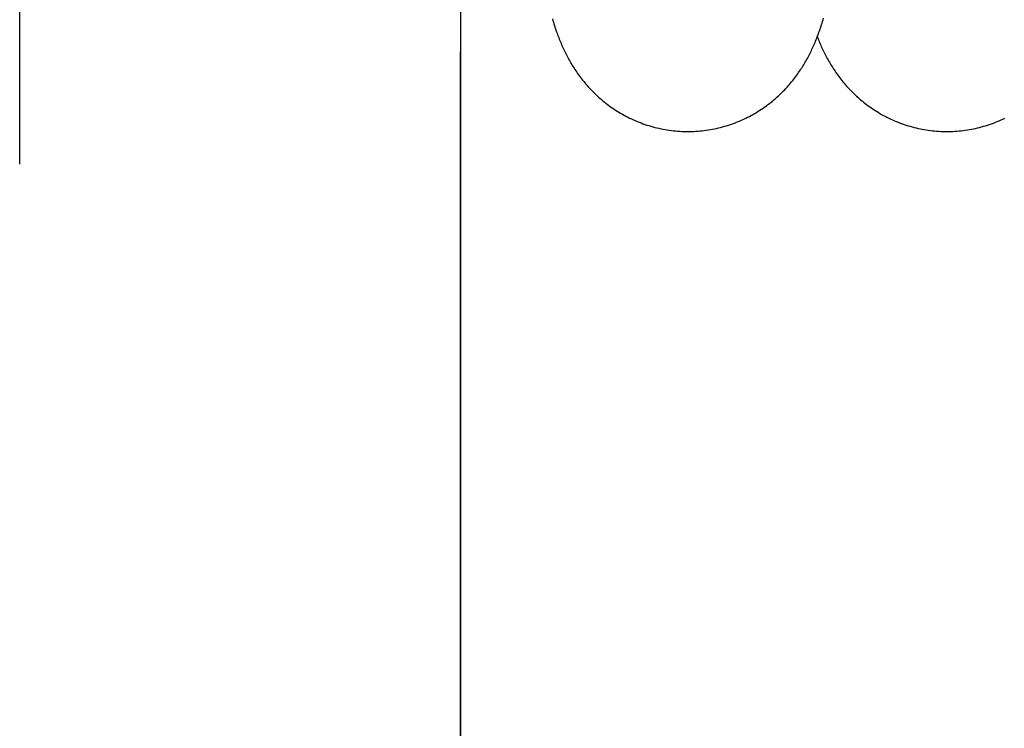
# Model space of a CAD drawing. Extents: x 0 to 594, y 0 to 420.
# Tile 12 of 19: x 242 to 305, y 210 to 255. Entities that reach past the tile are written whole.
import ezdxf

# ---------------------------------------------------------------- set-up
doc = ezdxf.new("R2010")
doc.units = 0
doc.header["$LTSCALE"] = 32.67
doc.layers.add('110528_DXF_DIMENSION', color=7, linetype='CONTINUOUS')
doc.layers.add('HOSE_125_150DXF_CONTINUOUS', color=7, linetype='CONTINUOUS')

msp = doc.modelspace()

# ---------------------------------------------------------------- linework, layer by layer
at = {"layer": '110528_DXF_DIMENSION', "color": 2, "linetype": 'CONTINUOUS'}
msp.add_line((242.02829, 246.11168), (242.02829, 328.61053), dxfattribs=at)
at = {"layer": 'HOSE_125_150DXF_CONTINUOUS', "color": 4, "linetype": 'CONTINUOUS'}
for p, q in [((270.27604, 260.16043), (270.27604, 86.08794)), ((270.27604, 124.19544), (270.27604, 253.30295))]:
    msp.add_line(p, q, dxfattribs=at)
at = {"layer": 'HOSE_125_150DXF_CONTINUOUS', "color": 7, "linetype": 'CONTINUOUS'}
for points in [[(284.82901, 248.21118), (284.94752, 248.21201), (285.08113, 248.21494), (285.21466, 248.21997), (285.34809, 248.2271), (285.48139, 248.23634), (285.61449, 248.24767), (285.74739, 248.26109), (285.88003, 248.27661), (286.01238, 248.29421), (286.1444, 248.31388), (286.27606, 248.33562), (286.40731, 248.35942), (286.53813, 248.38527), (286.66848, 248.41316), (286.79831, 248.44308), (286.92758, 248.47501), (287.05627, 248.50894), (287.18431, 248.54486), (287.31169, 248.58275), (287.43836, 248.62259), (287.56428, 248.66436), (287.68941, 248.70804), (287.81372, 248.75362), (287.93713, 248.80105), (288.05963, 248.85033), (288.18119, 248.90142), (288.30173, 248.95429), (288.42123, 249.00891), (288.53966, 249.06525), (288.65695, 249.12327), (288.77307, 249.18293), (288.888, 249.2442), (289.00165, 249.30702), (289.114, 249.37136), (289.22503, 249.43718), (289.33466, 249.5044), (289.44286, 249.57298), (289.54964, 249.6429), (289.65488, 249.71406), (289.7586, 249.78641), (289.86078, 249.85993), (289.96132, 249.9345), (290.06024, 250.01009), (290.15752, 250.08666), (290.25308, 250.16407), (290.34691, 250.24229), (290.43902, 250.32129), (290.52934, 250.40092), (290.61785, 250.48113), (290.7046, 250.56189), (290.78958, 250.64316), (290.87278, 250.72487), (290.95426, 250.80699), (291.0341, 250.88958), (291.11232, 250.97259), (291.18893, 251.05599), (291.26403, 251.13982), (291.33767, 251.22411), (291.40983, 251.30879), (291.48043, 251.39371), (291.54956, 251.47893), (291.61718, 251.56434), (291.68305, 251.64959), (291.74716, 251.73458), (291.80961, 251.81934), (291.87029, 251.90366), (291.92917, 251.9874), (291.98636, 252.07063), (292.04202, 252.15347), (292.09615, 252.23587), (292.14881, 252.31783), (292.20017, 252.39956), (292.25025, 252.48099), (292.29909, 252.56215), (292.34694, 252.64342), (292.39384, 252.7248), (292.4398, 252.80628), (292.48501, 252.88819), (292.52955, 252.97062), (292.57337, 253.05351), (292.61652, 253.13692), (292.65905, 253.22093), (292.70094, 253.3055), (292.74221, 253.39064), (292.78285, 253.47635), (292.82288, 253.56267), (292.86235, 253.64966), (292.90127, 253.73736), (292.93965, 253.82579), (292.9775, 253.91495), (293.01483, 254.00487), (293.05166, 254.09559), (293.08803, 254.1872), (293.12397, 254.27978), (293.15949, 254.37335), (293.19459, 254.46792), (293.22931, 254.56361), (293.26366, 254.66041), (293.29756, 254.75813), (293.33103, 254.85681), (293.3641, 254.95651), (293.39673, 255.05712), (293.42894, 255.15864), (293.46076, 255.26116), (293.49219, 255.36467), (293.52326, 255.46923)], [(276.15082, 255.41661), (276.18286, 255.30996), (276.21528, 255.20442), (276.24803, 255.10021), (276.28113, 254.99722), (276.31459, 254.89542), (276.34832, 254.79512), (276.38229, 254.69639), (276.41656, 254.59901), (276.45116, 254.50286), (276.48612, 254.40791), (276.52144, 254.31408), (276.55723, 254.22114), (276.59348, 254.12906), (276.63023, 254.03779), (276.66756, 253.94716), (276.70552, 253.85701), (276.7441, 253.76743), (276.78324, 253.67857), (276.82298, 253.59033), (276.86331, 253.50275), (276.90411, 253.41612), (276.9453, 253.33055), (276.98698, 253.24586), (277.0292, 253.1619), (277.07194, 253.07873), (277.11525, 252.99625), (277.15935, 252.91406), (277.20426, 252.83213), (277.24999, 252.75048), (277.29671, 252.66884), (277.34447, 252.58718), (277.39326, 252.50553), (277.44324, 252.4237), (277.49442, 252.34173), (277.54684, 252.2596), (277.60066, 252.17712), (277.65593, 252.09432), (277.71266, 252.0112), (277.77106, 251.92759), (277.83124, 251.8434), (277.89315, 251.75877), (277.95678, 251.67385), (278.0222, 251.58858), (278.0894, 251.50309), (278.15815, 251.41773), (278.22842, 251.33261), (278.30029, 251.24767), (278.37367, 251.16308), (278.44852, 251.07893), (278.52492, 250.99518), (278.60298, 250.91176), (278.68274, 250.82868), (278.76419, 250.74601), (278.84741, 250.66373), (278.93243, 250.58187), (279.01925, 250.5005), (279.10782, 250.41971), (279.19816, 250.33953), (279.29029, 250.26002), (279.38414, 250.18128), (279.47972, 250.10335), (279.57703, 250.02627), (279.67601, 249.95015), (279.77667, 249.87503), (279.87899, 249.80095), (279.9829, 249.72801), (280.0884, 249.65624), (280.19547, 249.5857), (280.30401, 249.51649), (280.41401, 249.44864), (280.52547, 249.38218), (280.63826, 249.31722), (280.75236, 249.25379), (280.86777, 249.19192), (280.98436, 249.13168), (281.1021, 249.07313), (281.22099, 249.01626), (281.34095, 248.96114), (281.46195, 248.90779), (281.58398, 248.85623), (281.70695, 248.80651), (281.83086, 248.75864), (281.95568, 248.71264), (282.08133, 248.66855), (282.20778, 248.62639), (282.33502, 248.58618), (282.46297, 248.54793), (282.59161, 248.51167), (282.7209, 248.47741), (282.85079, 248.44517), (282.98126, 248.41497), (283.11226, 248.38681), (283.24374, 248.36071), (283.37568, 248.33668), (283.50803, 248.31473), (283.64075, 248.29487), (283.7738, 248.27711), (283.90715, 248.26145), (284.04075, 248.24791), (284.17457, 248.23648), (284.30857, 248.22717), (284.4427, 248.21999), (284.57691, 248.21493), (284.7112, 248.212), (284.82901, 248.21118)], [(293.12403, 254.27993), (293.12649, 254.27346), (293.16081, 254.18512), (293.19572, 254.09719), (293.23121, 254.00967), (293.26743, 253.92228), (293.30445, 253.83486), (293.34225, 253.74754), (293.38078, 253.66047), (293.42007, 253.57362), (293.46013, 253.48698), (293.50089, 253.40077), (293.54237, 253.31494), (293.58459, 253.22949), (293.62744, 253.14464), (293.67093, 253.06041), (293.71508, 252.97675), (293.75989, 252.89366), (293.8053, 252.81126), (293.8514, 252.7294), (293.89838, 252.64778), (293.94622, 252.56642), (293.99498, 252.48528), (294.04491, 252.40397), (294.09604, 252.32251), (294.1484, 252.2409), (294.20232, 252.15869), (294.25791, 252.07581), (294.31515, 251.99239), (294.37417, 251.90834), (294.43514, 251.8235), (294.49797, 251.73811), (294.56242, 251.65259), (294.62852, 251.56697), (294.6963, 251.48127), (294.76548, 251.39592), (294.83597, 251.31107), (294.90788, 251.22661), (294.98126, 251.14254), (295.05608, 251.05894), (295.13239, 250.97578), (295.21036, 250.89295), (295.29003, 250.81044), (295.3714, 250.72833), (295.45453, 250.6466), (295.53948, 250.56526), (295.62624, 250.48438), (295.71475, 250.40408), (295.80503, 250.32439), (295.89709, 250.24535), (295.99087, 250.16708), (296.08638, 250.08961), (296.18361, 250.01299), (296.2825, 249.93734), (296.38304, 249.86268), (296.48523, 249.78906), (296.58899, 249.71659), (296.69432, 249.6453), (296.8012, 249.57523), (296.90952, 249.50649), (297.01929, 249.43912), (297.13048, 249.37314), (297.24298, 249.30866), (297.35676, 249.2457), (297.47183, 249.18429), (297.58809, 249.12451), (297.7055, 249.06638), (297.82406, 249.00993), (297.94369, 248.95521), (298.06436, 248.90225), (298.18605, 248.85107), (298.30867, 248.80171), (298.4322, 248.7542), (298.55662, 248.70855), (298.68186, 248.6648), (298.80789, 248.62297), (298.93468, 248.58307), (299.06219, 248.54512), (299.19037, 248.50915), (299.31921, 248.47516), (299.44864, 248.44318), (299.57863, 248.41322), (299.70915, 248.38528), (299.84015, 248.35939), (299.97158, 248.33556), (300.10343, 248.31379), (300.23563, 248.2941), (300.36816, 248.27648), (300.50097, 248.26096), (300.63403, 248.24753), (300.76728, 248.2362), (300.90071, 248.22697), (301.03425, 248.21985), (301.16787, 248.21484), (301.30153, 248.21194), (301.41872, 248.21113)], [(301.41872, 248.21113), (301.53745, 248.21196), (301.67128, 248.21489), (301.80503, 248.21994), (301.93868, 248.22709), (302.07219, 248.23636), (302.20552, 248.24773), (302.33863, 248.2612), (302.47149, 248.27676), (302.60406, 248.29441), (302.7363, 248.31415), (302.86818, 248.33596), (302.99965, 248.35984), (303.13068, 248.38577), (303.26124, 248.41376), (303.39128, 248.44377), (303.52076, 248.47581), (303.64966, 248.50986), (303.77792, 248.54589), (303.9055, 248.58391), (304.03239, 248.62389), (304.15851, 248.6658), (304.28384, 248.70963), (304.40836, 248.75537), (304.53198, 248.80297), (304.65467, 248.85242), (304.77643, 248.90369), (304.89715, 248.95674), (305.01684, 249.01155), (305.13545, 249.06809)]]:
    msp.add_lwpolyline(points, dxfattribs=at)

doc.saveas('drawing.dxf')
